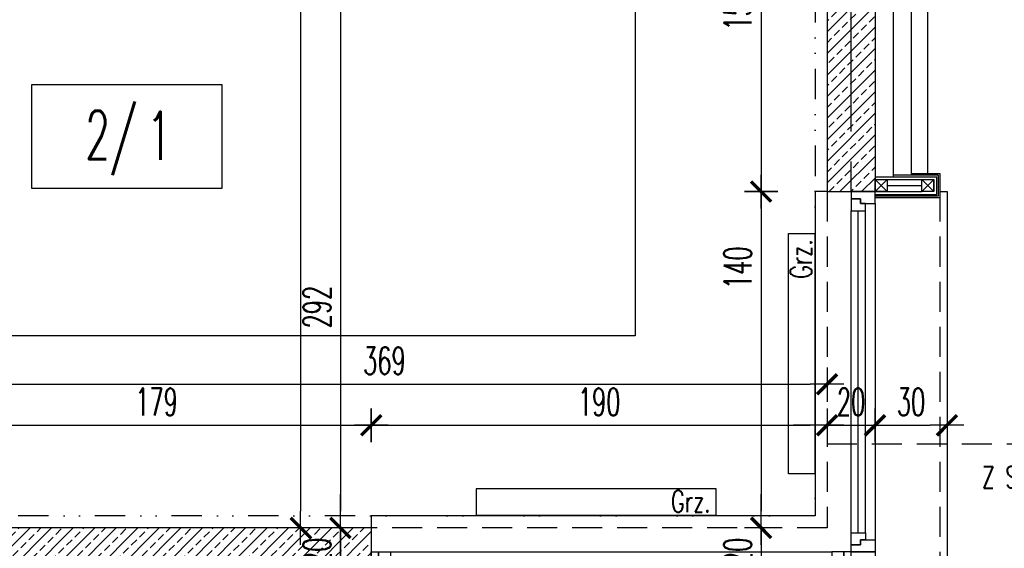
# Model space of a CAD drawing. Extents: x 41755 to 123924, y -112333 to 86187.
# Tile 56 of 256: x 100720 to 101131, y -66484 to -66263. Entities that reach past the tile are written whole.
import ezdxf
from ezdxf.enums import TextEntityAlignment as Align

# ---------------------------------------------------------------- set-up
doc = ezdxf.new("R2010")
doc.units = 0
doc.header["$LTSCALE"] = 50
for name, pattern in [('CENTER', [2, 1.25, -0.25, 0.25, -0.25]), ('DASHED', [0.75, 0.5, -0.25]), ('DASHED2', [0.375, 0.25, -0.125]), ('DIVIDE', [31.75, 12.7, -6.35, 0, -6.35, 0, -6.35])]:
    doc.linetypes.add(name, pattern=pattern)
doc.layers.get('0').update_dxf_attribs({"color": 101, "linetype": 'CONTINUOUS'})
doc.layers.add('0-pomoc', color=21, linetype='CONTINUOUS', plot=False)
for name, color, linetype in [('Ins-co', 2, 'CONTINUOUS'), ('Ins-wod', 4, 'CONTINUOUS'), ('Okn---okna', 5, 'CONTINUOUS'), ('Opis-pom', 6, 'CONTINUOUS'), ('Opis_pom_ramka', 6, 'CONTINUOUS'), ('Os-osie glowne', 1, 'CENTER'), ('Sc-beton', 7, 'CONTINUOUS'), ('Sc-beton-hatch', 86, 'CONTINUOUS'), ('Sc-izolacja term-styropian', 151, 'STYROPIAN-KA'), ('Sc-kamien', 31, 'CONTINUOUS'), ('Suf-widok', 8, 'CONTINUOUS'), ('Wym-wew', 8, 'CONTINUOUS'), ('Wyp-meble', 155, 'CONTINUOUS')]:
    doc.layers.add(name, color=color, linetype=linetype)
doc.styles.add('KA wymiar', font='romans.shx', dxfattribs={"width": 0.6})
doc.styles.add('ROMANS', font='romans', dxfattribs={"width": 0.85})
doc.linetypes.add('BATTING', pattern='A,0.0001,-0.1,[134,ltypeshp.shx,S=0.1,R=0,X=-0.1,Y=0],-0.2,[134,ltypeshp.shx,S=0.1,R=180,X=0.1,Y=0],-0.1', length=0.4001)
doc.linetypes.add('STYROPIAN-KA', pattern='A,0.0001,-0.1,[135,ltypeshp.shx,S=0.1,R=0,X=-0.1,Y=0],0,[135,ltypeshp.shx,S=0.1,R=180,X=0.1,Y=0],-0.1', length=0.2001)
doc.dimstyles.new('KA wymiar', dxfattribs={"dimscale": 50, "dimtxt": 0.23, "dimasz": 0.14, "dimexe": 0, "dimexo": 0, "dimgap": 0.08, "dimtad": 1, "dimdec": 1, "dimrnd": 0.5, "dimzin": 9, "dimdsep": 46, "dimtxsty": 'KA wymiar', "dimblk1": 'UKOS', "dimblk2": 'UKOS', "dimsah": 1, "dimcen": 0.2, "dimse1": 1, "dimse2": 1, "dimclrd": 256, "dimclre": 256, "dimclrt": 2, "dimadec": 0, "dimazin": 0, "dimtfac": 1, "dimtdec": 1, "dimtix": 1, "dimtmove": 2, "dimatfit": 3, "dimldrblk": 'DOT', "dimfxl": 0, "dimtolj": 1, "dimtzin": 9, "dimarcsym": 0})
pattern_1 = [(45, (48983.4185, 565.478), (-4.49012806, 4.49012806), []), (45, (48987.9087, 565.478), (-4.49012806, 4.49012806), [3.175, -1.5875])]

# ---------------------------------------------------------------- blocks, each defined once
blk = doc.blocks.new('UKOS')
at = {"color": 1}
blk.add_line((0, 1), (0, -1), dxfattribs=at)
at = {"color": 8}
blk.add_line((1, 0), (-1, 0), dxfattribs=at)
at = {"color": 1, "const_width": 0.2}
blk.add_lwpolyline([(0.599, 0.599), (-0.599, -0.599)], dxfattribs=at)
blk = doc.blocks.new('*D2123')
at = {"layer": 'Wym-wew', "lineweight": -2}
blk.add_line((100694.97, -66432.31), (100859.97, -66432.31), dxfattribs=at)
at = {"layer": 'Wym-wew', "lineweight": -2, "xscale": 7.000000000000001, "yscale": 7.000000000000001, "zscale": 7.000000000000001, "rotation": 180}
blk.add_blockref('UKOS', (100687.97, -66432.31), dxfattribs=at)
at = {"layer": 'Wym-wew', "lineweight": -2, "xscale": 7.000000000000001, "yscale": 7.000000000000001, "zscale": 7.000000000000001}
blk.add_blockref('UKOS', (100866.97, -66432.31), dxfattribs=at)
at = {"layer": 'Wym-wew', "color": 2, "insert": (100777.47, -66422.56), "char_height": 11.5, "attachment_point": 5, "style": 'KA wymiar'}
blk.add_mtext('\\A1;179', dxfattribs=at)
blk = doc.blocks.new('_Dot')
at = {"layer": '0-pomoc', "color": 0, "lineweight": -2}
blk.add_line((-0.5, 0), (-1, 0), dxfattribs=at)
at = {"layer": '0-pomoc', "color": 0, "const_width": 0.5}
blk.add_lwpolyline([(-0.25, 0, 1), (0.25, 0, 1)], format="xyb", close=True, dxfattribs=at)
blk = doc.blocks.new('*D2124')
at = {"layer": 'Wym-wew', "lineweight": -2}
blk.add_line((100873.97, -66432.31), (101049.97, -66432.31), dxfattribs=at)
at = {"layer": 'Wym-wew', "lineweight": -2, "xscale": 7.000000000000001, "yscale": 7.000000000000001, "zscale": 7.000000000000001, "rotation": 180}
blk.add_blockref('UKOS', (100866.97, -66432.31), dxfattribs=at)
at = {"layer": 'Wym-wew', "lineweight": -2, "xscale": 7.000000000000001, "yscale": 7.000000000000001, "zscale": 7.000000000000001}
blk.add_blockref('UKOS', (101056.97, -66432.31), dxfattribs=at)
at = {"layer": 'Wym-wew', "color": 2, "insert": (100961.97, -66422.56), "char_height": 11.5, "attachment_point": 5, "style": 'KA wymiar'}
blk.add_mtext('\\A1;190', dxfattribs=at)
blk = doc.blocks.new('*D2125')
at = {"layer": 'Wym-wew', "lineweight": -2}
for p, q in [((101049.97, -66432.31), (101042.97, -66432.31)), ((101056.97, -66432.31), (101076.97, -66432.31)), ((101083.97, -66432.31), (101090.97, -66432.31))]:
    blk.add_line(p, q, dxfattribs=at)
at = {"layer": 'Wym-wew', "lineweight": -2, "xscale": 7.000000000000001, "yscale": 7.000000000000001, "zscale": 7.000000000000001}
blk.add_blockref('UKOS', (101056.97, -66432.31), dxfattribs=at)
at = {"layer": 'Wym-wew', "lineweight": -2, "xscale": 7.000000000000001, "yscale": 7.000000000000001, "zscale": 7.000000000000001, "rotation": 180}
blk.add_blockref('UKOS', (101076.97, -66432.31), dxfattribs=at)
at = {"layer": 'Wym-wew', "color": 2, "insert": (101066.97, -66422.56), "char_height": 11.5, "attachment_point": 5, "style": 'KA wymiar'}
blk.add_mtext('\\A1;20', dxfattribs=at)
blk = doc.blocks.new('*D2126')
at = {"layer": 'Wym-wew', "lineweight": -2}
blk.add_line((101083.97, -66432.31), (101099.97, -66432.31), dxfattribs=at)
at = {"layer": 'Wym-wew', "lineweight": -2, "xscale": 7.000000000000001, "yscale": 7.000000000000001, "zscale": 7.000000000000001, "rotation": 180}
blk.add_blockref('UKOS', (101076.97, -66432.31), dxfattribs=at)
at = {"layer": 'Wym-wew', "lineweight": -2, "xscale": 7.000000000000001, "yscale": 7.000000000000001, "zscale": 7.000000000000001}
blk.add_blockref('UKOS', (101106.97, -66432.31), dxfattribs=at)
at = {"layer": 'Wym-wew', "color": 2, "insert": (101091.97, -66422.56), "char_height": 11.5, "attachment_point": 5, "style": 'KA wymiar'}
blk.add_mtext('\\A1;30', dxfattribs=at)
blk = doc.blocks.new('_gjflgjfh')
at = {"ltscale": 25}
for p, q in [((27, 0), (30, 0)), ((30, 0), (30, -190)), ((-25, -135), (-210, -135)), ((-210, -135), (-210, -140)), ((-210, -190), (-210, -187)), ((30, -190), (-210, -190))]:
    blk.add_line(p, q, dxfattribs=at)
at = {"linetype": 'DASHED2'}
for p, q in [((27, 0), (27, -187)), ((-20, 0), (-20, -140)), ((-20, -140), (-210, -140)), ((27, -187), (-210, -187))]:
    blk.add_line(p, q, dxfattribs=at)
at = {"linetype": 'Continuous'}
for p, q in [((-10, -142), (-10, -8)), ((0, -5), (0, -145)), ((-202, -150), (-18, -150)), ((-15, -160), (-205, -160))]:
    blk.add_line(p, q, dxfattribs=at)
for p, q in [((-7, -142), (-7, -8)), ((-4, -142), (-4, -8)), ((-202, -153), (-18, -153)), ((-202, -156), (-18, -156))]:
    blk.add_line(p, q)
at = {"ltscale": 25}
for points in [[(0, -5), (0, 0), (-10, 0), (-10, -3), (-6, -3), (-6, -5)], [(-4, -8), (-4, -5), (-6, -5), (-6, -3), (-10, -3), (-10, -5), (-10, -8)], [(-4, -142), (-4, -145), (-6, -145), (-6, -147), (-10, -147), (-10, -145), (-10, -142)], [(0, -145), (0, -150), (-10, -150), (-10, -147), (-6, -147), (-6, -145)], [(-205, -160), (-210, -160), (-210, -150), (-207, -150), (-207, -154), (-205, -154)], [(-202, -156), (-205, -156), (-205, -154), (-207, -154), (-207, -150), (-205, -150), (-202, -150)], [(-18, -156), (-15, -156), (-15, -154), (-13, -154), (-13, -150), (-15, -150), (-18, -150)], [(-15, -160), (-10, -160), (-10, -150), (-13, -150), (-13, -154), (-15, -154)], [(-10, -150), (0, -150), (0, -160), (-10, -160)]]:
    blk.add_lwpolyline(points, close=True, dxfattribs=at)
blk.add_lwpolyline([(-20, 0), (-25, 0), (-25, -135)], dxfattribs=at)
blk = doc.blocks.new('*D2213')
at = {"layer": 'Wym-wew', "lineweight": -2}
blk.add_line((100694.97, -66415.23), (101049.97, -66415.23), dxfattribs=at)
at = {"layer": 'Wym-wew', "lineweight": -2, "xscale": 7.000000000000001, "yscale": 7.000000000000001, "zscale": 7.000000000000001, "rotation": 180}
blk.add_blockref('UKOS', (100687.97, -66415.23), dxfattribs=at)
at = {"layer": 'Wym-wew', "lineweight": -2, "xscale": 7.000000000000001, "yscale": 7.000000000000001, "zscale": 7.000000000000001}
blk.add_blockref('UKOS', (101056.97, -66415.23), dxfattribs=at)
at = {"layer": 'Wym-wew', "color": 2, "insert": (100872.47, -66405.48), "char_height": 11.5, "attachment_point": 5, "style": 'KA wymiar'}
blk.add_mtext('\\A1;369', dxfattribs=at)
blk = doc.blocks.new('*D2218')
at = {"layer": 'Wym-wew', "lineweight": -2}
blk.add_line((101029.5, -66190.03), (101029.5, -66328.03), dxfattribs=at)
at = {"layer": 'Wym-wew', "lineweight": -2, "xscale": 7.000000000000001, "yscale": 7.000000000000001, "zscale": 7.000000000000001}
for p, rotation in [((101029.5, -66183.03), 90), ((101029.5, -66335.03), 270)]:
    blk.add_blockref('UKOS', p, dxfattribs=dict(at, rotation=rotation))
at = {"layer": 'Wym-wew', "color": 2, "insert": (101019.75, -66259.03), "char_height": 11.5, "attachment_point": 5, "rotation": 90, "style": 'KA wymiar'}
blk.add_mtext('\\A1;152', dxfattribs=at)
blk = doc.blocks.new('*D2219')
at = {"layer": 'Wym-wew', "lineweight": -2}
blk.add_line((101029.5, -66342.03), (101029.5, -66468.03), dxfattribs=at)
at = {"layer": 'Wym-wew', "lineweight": -2, "xscale": 7.000000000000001, "yscale": 7.000000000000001, "zscale": 7.000000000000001}
for p, rotation in [((101029.5, -66335.03), 90), ((101029.5, -66475.03), 270)]:
    blk.add_blockref('UKOS', p, dxfattribs=dict(at, rotation=rotation))
at = {"layer": 'Wym-wew', "color": 2, "insert": (101019.75, -66366.72), "char_height": 11.5, "attachment_point": 5, "rotation": 90, "style": 'KA wymiar'}
blk.add_mtext('\\A1;140', dxfattribs=at)
blk = doc.blocks.new('*D2220')
at = {"layer": 'Wym-wew', "lineweight": -2}
for p, q in [((101029.5, -66468.03), (101029.5, -66461.03)), ((101029.5, -66475.03), (101029.5, -66495.03)), ((101029.5, -66502.03), (101029.5, -66509.03))]:
    blk.add_line(p, q, dxfattribs=at)
at = {"layer": 'Wym-wew', "lineweight": -2, "xscale": 7.000000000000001, "yscale": 7.000000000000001, "zscale": 7.000000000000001}
for p, rotation in [((101029.5, -66475.03), 270), ((101029.5, -66495.03), 90)]:
    blk.add_blockref('UKOS', p, dxfattribs=dict(at, rotation=rotation))
at = {"layer": 'Wym-wew', "color": 2, "insert": (101019.75, -66485.03), "char_height": 11.5, "attachment_point": 5, "rotation": 90, "style": 'KA wymiar'}
blk.add_mtext('\\A1;20', dxfattribs=at)
blk = doc.blocks.new('*D2225')
at = {"layer": 'Wym-wew', "lineweight": -2}
blk.add_line((100854.1, -66190.03), (100854.1, -66468.03), dxfattribs=at)
at = {"layer": 'Wym-wew', "lineweight": -2, "xscale": 7.000000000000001, "yscale": 7.000000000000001, "zscale": 7.000000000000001}
for p, rotation in [((100854.1, -66183.03), 90), ((100854.1, -66475.03), 270)]:
    blk.add_blockref('UKOS', p, dxfattribs=dict(at, rotation=rotation))
at = {"layer": 'Wym-wew', "color": 2, "insert": (100844.35, -66383.1), "char_height": 11.5, "attachment_point": 5, "rotation": 90, "style": 'KA wymiar'}
blk.add_mtext('\\A1;292', dxfattribs=at)
blk = doc.blocks.new('*D2226')
at = {"layer": 'Wym-wew', "lineweight": -2}
for p, q in [((100854.1, -66468.03), (100854.1, -66461.03)), ((100854.1, -66475.03), (100854.1, -66495.03)), ((100854.1, -66502.03), (100854.1, -66509.03))]:
    blk.add_line(p, q, dxfattribs=at)
at = {"layer": 'Wym-wew', "lineweight": -2, "xscale": 7.000000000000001, "yscale": 7.000000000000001, "zscale": 7.000000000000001}
for p, rotation in [((100854.1, -66475.03), 270), ((100854.1, -66495.03), 90)]:
    blk.add_blockref('UKOS', p, dxfattribs=dict(at, rotation=rotation))
at = {"layer": 'Wym-wew', "color": 2, "insert": (100844.35, -66485.03), "char_height": 11.5, "attachment_point": 5, "rotation": 90, "style": 'KA wymiar'}
blk.add_mtext('\\A1;20', dxfattribs=at)
blk = doc.blocks.new('*D2227')
at = {"layer": 'Wym-wew', "lineweight": -2}
for p, q in [((100854.1, -66488.03), (100854.1, -66481.03)), ((100854.1, -66495.03), (100854.1, -66510.03)), ((100854.1, -66517.03), (100854.1, -66524.03))]:
    blk.add_line(p, q, dxfattribs=at)
at = {"layer": 'Wym-wew', "lineweight": -2, "xscale": 7.000000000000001, "yscale": 7.000000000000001, "zscale": 7.000000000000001}
for p, rotation in [((100854.1, -66495.03), 270), ((100854.1, -66510.03), 90)]:
    blk.add_blockref('UKOS', p, dxfattribs=dict(at, rotation=rotation))
at = {"layer": 'Wym-wew', "color": 2, "insert": (100844.35, -66502.53), "char_height": 11.5, "attachment_point": 5, "rotation": 90, "style": 'KA wymiar'}
blk.add_mtext('\\A1;15', dxfattribs=at)
blk = doc.blocks.new('*D2229')
at = {"layer": 'Wym-wew', "lineweight": -2}
blk.add_line((100837.54, -66022.03), (100837.54, -66468.03), dxfattribs=at)
at = {"layer": 'Wym-wew', "lineweight": -2, "xscale": 7.000000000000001, "yscale": 7.000000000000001, "zscale": 7.000000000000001}
for p, rotation in [((100837.54, -66015.03), 90), ((100837.54, -66475.03), 270)]:
    blk.add_blockref('UKOS', p, dxfattribs=dict(at, rotation=rotation))
at = {"layer": 'Wym-wew', "color": 2, "insert": (100827.79, -66245.03), "char_height": 11.5, "attachment_point": 5, "rotation": 90, "style": 'KA wymiar'}
blk.add_mtext('\\A1;460', dxfattribs=at)
blk = doc.blocks.new('_opis_pom_metka')
at = {"layer": 'Opis_pom_ramka'}
blk.add_lwpolyline([(-33.13, 0), (32.87, 0), (32.87, -36), (-33.13, -36)], close=True, dxfattribs=at)
at = {"style": 'KA wymiar', "width": 0.6}
blk.add_attdef('KO/', text='', height=16.8, dxfattribs=at).set_placement((3.45, -25.87), align=Align.RIGHT)
blk.add_attdef('NR', (3.8, -26.16), '', height=16.8, dxfattribs=at)

msp = doc.modelspace()

# ---------------------------------------------------------------- hatches: boundary and pattern name
at = {"layer": 'Sc-beton-hatch'}
h = msp.add_hatch(dxfattribs=at)
h.set_pattern_fill('ANSI33', color=256, style=0)
h.set_pattern_definition(pattern_1)
h.paths.add_polyline_path([(101076.966, -66155.031), (101066.966, -66155.031), (101066.966, -66205.56), (101076.966, -66205.56)])
h.paths.add_polyline_path([(101066.966, -66155.031), (101056.966, -66155.031), (101056.966, -66205.56), (101066.966, -66205.56)])
h.paths.add_polyline_path([(101056.966, -66335.031), (101066.966, -66335.031), (101066.966, -66205.56), (101056.966, -66205.56)])
h.paths.add_polyline_path([(101066.966, -66335.031), (101076.966, -66335.031), (101076.966, -66330.031), (101076.966, -66205.56), (101066.966, -66205.56)])
h = msp.add_hatch(dxfattribs=at)
h.set_pattern_fill('ANSI33', color=256, style=0)
h.set_pattern_definition(pattern_1)
h.paths.add_polyline_path([(100866.966, -66485.031), (100559.966, -66485.031), (100559.966, -66495.031), (100866.966, -66495.031)])
h.paths.add_polyline_path([(100866.966, -66475.031), (100559.966, -66475.031), (100559.966, -66485.031), (100866.966, -66485.031)])
h.paths.add_polyline_path([(100835.723, -66493.492), (100835.723, -66476.57), (100852.973, -66476.57), (100852.973, -66493.492)], flags=9)
h.paths.add_polyline_path([(100578.891, -66493.492), (100578.891, -66476.57), (100596.141, -66476.57), (100596.141, -66493.492)], flags=9)

# ---------------------------------------------------------------- linework, layer by layer
at = {"layer": 'Ins-co'}
for points in [[(101040.884, -66352.531), (101051.884, -66352.531), (101051.884, -66452.531), (101040.884, -66452.531)], [(100910.736, -66458.766), (100910.736, -66469.766), (101010.736, -66469.766), (101010.736, -66458.766)]]:
    msp.add_lwpolyline(points, close=True, dxfattribs=at)
at = {"layer": 'Ins-wod', "linetype": 'DASHED', "ltscale": 0.5, "flags": 128}
msp.add_lwpolyline([(101056.847, -66440.037), (101184.319, -66440.037)], dxfattribs=at)
at = {"layer": 'Os-osie glowne'}
msp.add_lwpolyline([(101066.966, -66710.031), (101066.966, -65110.031)], dxfattribs=at)
at = {"layer": 'Sc-beton'}
for p, q in [((101056.966, -66155.031), (101056.966, -66335.031)), ((101076.966, -66155.031), (101076.966, -66335.031)), ((100866.966, -66475.031), (100559.966, -66475.031))]:
    msp.add_line(p, q, dxfattribs=at)
for points in [[(101056.966, -66335.031), (101076.966, -66335.031)], [(100866.966, -66475.031), (100866.966, -66495.031)]]:
    msp.add_lwpolyline(points, dxfattribs=at)
at = {"layer": 'Sc-izolacja term-styropian', "linetype": 'BATTING', "ltscale": 0.35}
msp.add_line((101084.466, -66152.031), (101084.466, -66328.781), dxfattribs=at)
at = {"layer": 'Sc-izolacja term-styropian', "linetype": 'ByBlock'}
msp.add_line((101091.966, -66152.031), (101091.966, -66327.531), dxfattribs=at)
for points in [[(101076.966, -66328.831), (101102.666, -66328.831)], [(101076.966, -66335.031), (101081.966, -66330.031)], [(101076.966, -66330.031), (101081.966, -66335.031)], [(101081.966, -66330.031), (101101.466, -66330.031)], [(101091.966, -66327.531), (101103.966, -66327.531)], [(101096.466, -66335.031), (101101.466, -66330.031)], [(101096.466, -66330.031), (101101.466, -66335.031)], [(101101.466, -66335.031), (101101.466, -66330.031)], [(101102.666, -66336.231), (101102.666, -66328.831)], [(101103.966, -66327.531), (101103.966, -66337.531)], [(101076.966, -66335.031), (101096.466, -66335.031)], [(101076.966, -66336.231), (101102.666, -66336.231)], [(101076.966, -66337.531), (101103.966, -66337.531)]]:
    msp.add_lwpolyline(points, dxfattribs=at)
for points in [[(101076.966, -66335.031), (101076.966, -66330.031), (101081.966, -66330.031), (101081.966, -66335.031)], [(101096.466, -66335.031), (101096.466, -66330.031), (101101.466, -66330.031), (101101.466, -66335.031)]]:
    msp.add_lwpolyline(points, close=True, dxfattribs=at)
at = {"layer": 'Sc-izolacja term-styropian', "linetype": 'BATTING', "ltscale": 0.03}
for points in [[(101103.316, -66328.181), (101084.466, -66328.181)], [(101103.316, -66328.181), (101103.316, -66336.881)], [(101103.316, -66336.881), (101076.966, -66336.881)]]:
    msp.add_lwpolyline(points, dxfattribs=at)
at = {"layer": 'Sc-izolacja term-styropian', "linetype": 'BATTING', "ltscale": 0.12}
msp.add_lwpolyline([(101081.966, -66332.531), (101096.466, -66332.531)], dxfattribs=at)
at = {"layer": 'Sc-kamien'}
msp.add_lwpolyline([(101098.966, -66327.531), (101098.966, -66152.031)], dxfattribs=at)
at = {"layer": 'Suf-widok', "linetype": 'DIVIDE', "ltscale": 0.02}
msp.add_lwpolyline([(100692.966, -66470.031), (100692.966, -66020.031), (100883.966, -66020.031), (100883.966, -66188.031), (101051.966, -66188.031), (101051.966, -66470.031)], close=True, dxfattribs=at)
at = {"layer": 'Wyp-meble'}
for p, q in [((100976.966, -66183.031), (100976.966, -66395.031)), ((100976.966, -66395.031), (100687.966, -66395.031))]:
    msp.add_line(p, q, dxfattribs=at)

# ---------------------------------------------------------------- block references
at = {"layer": 'Okn---okna'}
msp.add_blockref('_gjflgjfh', (101076.966, -66335.031), dxfattribs=at)
at = {"layer": 'Opis-pom'}
ref = msp.add_blockref('_opis_pom_metka', (100765.279, -66290.463), dxfattribs=dict(at, xscale=1.2, yscale=1.2, zscale=1.2))
ref.add_attrib('KO/', '2/', dxfattribs={"layer": '0', "height": 20.16, "style": 'KA wymiar', "width": 0.6}).set_placement((100769.505, -66321.504), align=Align.RIGHT)
ref.add_attrib('NR', '1', (100773.389, -66321.86), dxfattribs={"layer": '0', "height": 20.16, "style": 'KA wymiar', "width": 0.6})

# ---------------------------------------------------------------- texts
at = {"layer": 'Ins-co', "style": 'ROMANS', "width": 0.7}
msp.add_text('Grz.', height=9, rotation=90, dxfattribs=at).set_placement((101050.604, -66371.33, 0))
msp.add_text('Grz.', height=9, dxfattribs=at).set_placement((100991.937, -66468.485, 0))
at = {"layer": 'Ins-wod', "ltscale": 0.03, "style": 'ROMANS', "width": 0.7}
msp.add_text('Z SIECI WODOCIĄGOWEJ', height=9, dxfattribs=at).set_placement((101121.486, -66458.439, 0))

# ---------------------------------------------------------------- dimensions: what is measured, and where the dimension line sits
at = {"layer": 'Wym-wew'}
for base, p1, p2, picture, middle in [((100837.545, -66475.031), (100889.617, -66015.031), (100889.617, -66475.031), '*D2229', (100827.795, -66245.031)), ((101029.499, -66335.031), (101056.966, -66183.031), (101056.966, -66335.031), '*D2218', (101019.749, -66259.031)), ((100854.098, -66495.031), (100850.19, -66475.031), (100850.19, -66495.031), '*D2226', (100844.348, -66485.031)), ((101029.499, -66495.031), (101056.966, -66475.031), (100866.966, -66495.031), '*D2220', (101019.749, -66485.031)), ((100854.098, -66510.031), (100850.19, -66495.031), (100842.69, -66510.031), '*D2227', (100844.348, -66502.531))]:
    dim = msp.add_linear_dim(base=base, p1=p1, p2=p2, angle=90, dimstyle='KA wymiar', override={"dimscale": 100, "dimtxt": 0.115, "dimasz": 0.07, "dimgap": 0.04, "dimdec": 2, "dimpost": '\\X', "dimtdec": 2}, dxfattribs=at)
    dim.commit()
    dim.dimension.update_dxf_attribs({"geometry": picture, "text_midpoint": middle})
for base, p1, p2, picture, middle in [((100854.098, -66475.031), (100872.19, -66183.031), (100850.19, -66475.031), '*D2225', (100844.348, -66383.105)), ((101029.499, -66475.031), (101056.966, -66335.031), (101056.966, -66475.031), '*D2219', (101019.749, -66366.719))]:
    dim = msp.add_linear_dim(base=base, p1=p1, p2=p2, angle=90, dimstyle='KA wymiar', override={"dimscale": 100, "dimtxt": 0.115, "dimasz": 0.07, "dimgap": 0.04, "dimdec": 2, "dimpost": '\\X', "dimtdec": 2}, dxfattribs=at)
    dim.commit()
    dim.dimension.update_dxf_attribs({"geometry": picture, "text_midpoint": middle, "dimtype": 160})
for base, p1, p2, picture, middle in [((101056.966, -66415.227), (100687.966, -66475.031), (101056.966, -66335.031), '*D2213', (100872.466, -66405.477)), ((101076.966, -66432.314), (101056.966, -66337.865), (101076.966, -66335.031), '*D2125', (101066.966, -66422.564)), ((101056.966, -66432.314), (100866.966, -66477.865), (101056.966, -66337.865), '*D2124', (100961.966, -66422.564)), ((101106.966, -66432.314), (101076.966, -66337.865), (101106.966, -66340.365), '*D2126', (101091.966, -66422.564)), ((100866.966, -66432.314), (100687.966, -66477.865), (100866.966, -66477.865), '*D2123', (100777.466, -66422.564))]:
    dim = msp.add_linear_dim(base=base, p1=p1, p2=p2, dimstyle='KA wymiar', override={"dimscale": 100, "dimtxt": 0.115, "dimasz": 0.07, "dimgap": 0.04, "dimdec": 2, "dimpost": '\\X', "dimtdec": 2}, dxfattribs=at)
    dim.commit()
    dim.dimension.update_dxf_attribs({"geometry": picture, "text_midpoint": middle})

doc.saveas('drawing.dxf')
